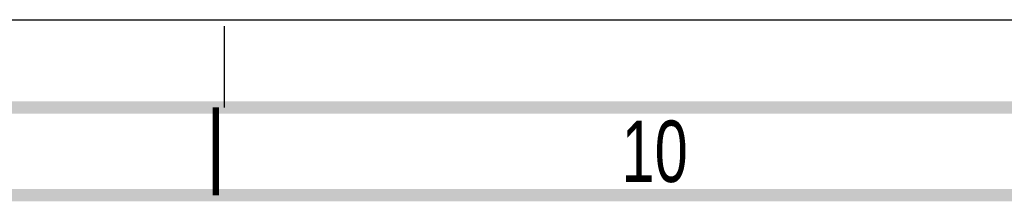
# Paper-space layout 'SUBMITTAL_E3H_2_2' of a CAD drawing. Header units: millimetres. Extents: x 0 to 841, y 0 to 594.
# Tile 55 of 58: x 459 to 515, y 584 to 594. Entities that reach past the tile are written whole.
import ezdxf

# ---------------------------------------------------------------- set-up
doc = ezdxf.new("R2010")
doc.units = ezdxf.units.MM
doc.header["$LTSCALE"] = 46.255
doc.linetypes.add('DASHED', pattern=[0.2, 0.1, -0.1])
doc.layers.get('0').update_dxf_attribs({"linetype": 'CONTINUOUS'})
doc.styles.get("Standard").update_dxf_attribs({"font": 'txt', "width": 0.725})

psp = doc.layouts.new('SUBMITTAL_E3H_2_2')

# ---------------------------------------------------------------- linework, layer by layer
at = {"color": 7, "linetype": 'CONTINUOUS'}
psp.add_line((0, 594), (841, 594), dxfattribs=at)
psp.add_line((0, 594), (841, 594), dxfattribs=at)
at = {"color": 7, "linetype": 'DASHED'}
psp.add_line((471, 589), (471, 594), dxfattribs=at)
at = {"color": 7, "linetype": 'CONTINUOUS'}
for points, const_width in [([(836, 589), (15, 589)], 0.7), ([(470.5, 584), (470.5, 589)], 0.35), ([(831, 584), (20, 584)], 0.7)]:
    psp.add_lwpolyline(points, dxfattribs=dict(at, const_width=const_width))

# ---------------------------------------------------------------- texts
at = {"color": 2, "linetype": 'CONTINUOUS', "insert": (495.5, 588.25), "char_height": 3.5, "width": 5.075, "attachment_point": 2, "line_spacing_factor": 0.9}
psp.add_mtext('10', dxfattribs=at)

doc.saveas('drawing.dxf')
